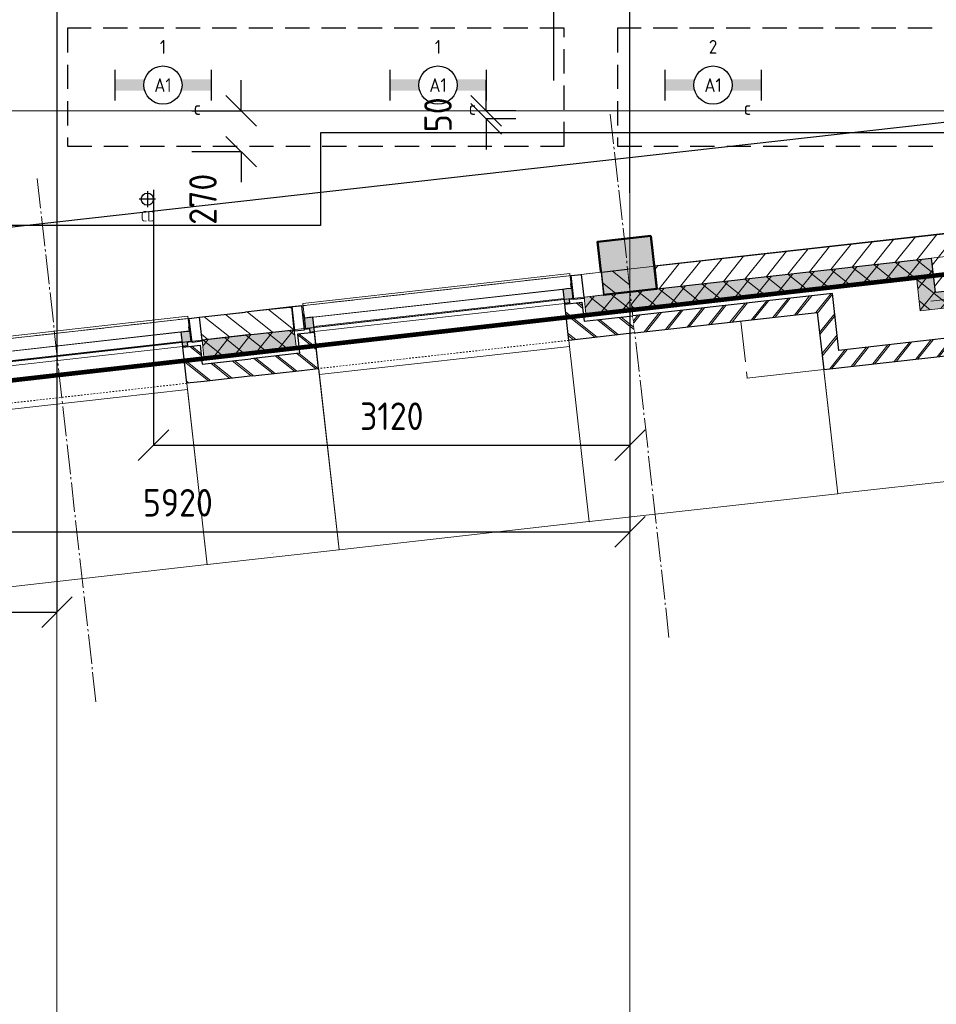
# Model space of a CAD drawing. Header units: millimetres. Extents: x -38031 to 110605, y -30229 to 92226.
# Tile 26 of 194: x 16616 to 22615, y -2345 to 4096. Entities that reach past the tile are written whole.
import ezdxf
from ezdxf.enums import TextEntityAlignment as Align

# ---------------------------------------------------------------- set-up
doc = ezdxf.new("R2010")
doc.units = ezdxf.units.MM
doc.header["$LTSCALE"] = 50
doc.set_wipeout_variables(frame=1)
doc.header["$PDMODE"] = 1
for name, pattern in [('HIDDEN', [9.525, 6.35, -3.175]), ('HIDDEN2', [4.7625, 3.175, -1.5875]), ('STYLE_01', [0.41664, 0.20828, -0.20836]), ('STYLE_07', [1.875, 0.625, -0.20828, 0.625, -0.20836, 0.06943, -0.13893]), ('STYLE_11', [5, 3.888855, -0.416718, 0.277786, -0.416641])]:
    doc.linetypes.add(name, pattern=pattern)
for name, color, linetype, lineweight in [('00 ALGEMEEN', 7, 'Continuous', 15), ('05 LINE-.Stramien', 1, 'STYLE_11', 15), ('05 LINE-0.10 grijs', 8, 'Continuous', 9), ('21 WAND BUITEN-21F_baksteen', 7, 'Continuous', 25), ('21 WAND BUITEN-21F_kalkzandsteen', 7, 'Continuous', 25), ('21 WAND BUITEN-21G_hsb', 1, 'Continuous', 15), ('21 WAND BUITEN-29_isolatie', 1, 'Continuous', 15), ('28 CONSTRUCTIE-28E_beton', 5, 'Continuous', 50), ('Guides', 203, 'Continuous', 13), ('koppenmaten', 163, 'Continuous', 15), ('stramien', 1, 'Continuous', 15)]:
    doc.layers.add(name, color=color, linetype=linetype, lineweight=lineweight)
for name, color, linetype in [('AL$1A---_ALGEMEEN', 8, 'Continuous'), ('AL------_MAATV', 200, 'Continuous'), ('AL------_MAATVOERING', 2, 'Continuous'), ('AL------_SPARING', 2, 'Continuous'), ('AM$1A---_ARCERING', 8, 'Continuous'), ('AT$1A---_TEKST025', 8, 'Continuous'), ('BOUWKUNDIG', 8, 'Continuous'), ('brandscheiding', 5, 'HIDDEN'), ('EL6311--', 3, 'Continuous'), ('LICHT_TEXT018', 1, 'Continuous'), ('versterkte strook', 7, 'Continuous')]:
    doc.layers.add(name, color=color, linetype=linetype)
doc.styles.add('Arial', font='ARIAL.TTF')
doc.styles.add('BURO-018', font='iso.shx', dxfattribs={"height": 90})
doc.styles.get("Standard").update_dxf_attribs({"font": 'iso.shx'})
doc.dimstyles.new('STABICAD', dxfattribs={"dimscale": 100, "dimtxt": 1.8, "dimasz": 2, "dimexe": 0, "dimexo": 2.5, "dimgap": 1.5, "dimtad": 0, "dimdec": 0, "dimrnd": 10, "dimzin": 0, "dimdsep": 46, "dimtxsty": 'Standard', "dimblk1": 'OBLIQUE', "dimblk2": 'OBLIQUE', "dimsah": 1, "dimcen": -3, "dimadec": 0, "dimazin": 0, "dimtfac": 1, "dimtdec": 0, "dimtofl": 0, "dimtmove": 2, "dimatfit": 3, "dimfxl": 0, "dimtvp": 1.055556, "dimtolj": 1, "dimtzin": 0, "dimarcsym": 0})
doc.dimstyles.new('VyA', dxfattribs={"dimtxt": 2.272868, "dimasz": 2.120801, "dimexe": 1.5, "dimexo": 1.59, "dimgap": 0.5, "dimtad": 1, "dimdec": 0, "dimzin": 11, "dimtxsty": 'Arial', "dimblk": 'VW_SLASH', "dimcen": 0, "dimdle": 1, "dimazin": 0, "dimtfac": 0.8, "dimtdec": 0, "dimtix": 1, "dimtmove": 0, "dimatfit": 0, "dimldrblk": 'VW_FILLEDARROW', "dimfxl": 0, "dimfrac": 2, "dimtolj": 1, "dimtzin": 11, "dimarcsym": 0})
pattern_1 = [(135, (0, 0), (70.71068, 70.71068), []), (45, (299.34, -299.34), (70.71068, -70.71068), [])]
pattern_2 = [(45, (0, 0), (70.71068, -70.71068), [])]
pattern_3 = [(45, (0, 0), (70.71068, -70.71068), []), (45, (7.07, -7.07), (70.71068, -70.71068), [])]

# ---------------------------------------------------------------- blocks, each defined once
blk = doc.blocks.new('_Oblique')
at = {"color": 0, "linetype": 'ByBlock', "lineweight": -2}
blk.add_line((-0.5, -0.5), (0.5, 0.5), dxfattribs=at)
blk = doc.blocks.new('*D136')
at = {"layer": 'AL------_MAATVOERING', "color": 0, "lineweight": -2}
for p, q in [((20112.4, 3697.9), (20112.4, 14911.6)), ((20112.4, 14911.6), (20610, 14911.6)), ((20610, 2963.4), (20610, 14911.6))]:
    blk.add_line(p, q, dxfattribs=at)
at = {"layer": 'Defpoints', "color": 0}
for p in [(20610, 14911.6), (20112.4, 3447.9), (20610, 2713.4)]:
    blk.add_point(p, dxfattribs=at)
at = {"layer": 'AL------_MAATVOERING', "color": 0, "lineweight": -2, "xscale": 200, "yscale": 200, "zscale": 200, "rotation": 180}
blk.add_blockref('_Oblique', (20112.4, 14911.6), dxfattribs=at)
at = {"layer": 'AL------_MAATVOERING', "color": 0, "lineweight": -2, "xscale": 200, "yscale": 200, "zscale": 200}
blk.add_blockref('_Oblique', (20610, 14911.6), dxfattribs=at)
at = {"layer": 'AL------_MAATVOERING', "color": 0, "insert": (20507.7, 15181), "char_height": 180, "attachment_point": 5}
blk.add_mtext('\\A1;500', dxfattribs=at)
blk = doc.blocks.new('*D172')
at = {"layer": 'AL------_MAATVOERING', "color": 0, "lineweight": -2}
for p, q in [((17492.4, 2982.9), (17492.4, 1312.1)), ((20610, 2248.4), (20610, 1312.1)), ((17492.4, 1312.1), (20610, 1312.1))]:
    blk.add_line(p, q, dxfattribs=at)
at = {"layer": 'Defpoints', "color": 0}
for p in [(17492.4, 3232.9), (20610, 2498.4), (20610, 1312.1)]:
    blk.add_point(p, dxfattribs=at)
at = {"layer": 'AL------_MAATVOERING', "color": 0, "lineweight": -2, "xscale": 200, "yscale": 200, "zscale": 200, "rotation": 180}
blk.add_blockref('_Oblique', (17492.4, 1312.1), dxfattribs=at)
at = {"layer": 'AL------_MAATVOERING', "color": 0, "lineweight": -2, "xscale": 200, "yscale": 200, "zscale": 200}
blk.add_blockref('_Oblique', (20610, 1312.1), dxfattribs=at)
at = {"layer": 'AL------_MAATVOERING', "color": 0, "insert": (19051.2, 1502.1), "char_height": 180, "attachment_point": 5}
blk.add_mtext('\\A1;3120', dxfattribs=at)
blk = doc.blocks.new('*D173')
at = {"layer": 'AL------_MAATVOERING', "color": 0, "lineweight": -2}
for p, q in [((14692.4, 2682.9), (14692.4, 745.8)), ((20610, 1948.4), (20610, 745.8)), ((14692.4, 745.8), (20610, 745.8))]:
    blk.add_line(p, q, dxfattribs=at)
at = {"layer": 'Defpoints', "color": 0}
for p in [(14692.4, 2932.9), (20610, 2198.4), (20610, 745.8)]:
    blk.add_point(p, dxfattribs=at)
at = {"layer": 'AL------_MAATVOERING', "color": 0, "lineweight": -2, "xscale": 200, "yscale": 200, "zscale": 200, "rotation": 180}
blk.add_blockref('_Oblique', (14692.4, 745.8), dxfattribs=at)
at = {"layer": 'AL------_MAATVOERING', "color": 0, "lineweight": -2, "xscale": 200, "yscale": 200, "zscale": 200}
blk.add_blockref('_Oblique', (20610, 745.8), dxfattribs=at)
at = {"layer": 'AL------_MAATVOERING', "color": 0, "insert": (17651.2, 935.8), "char_height": 180, "attachment_point": 5}
blk.add_mtext('\\A1;5920', dxfattribs=at)
blk = doc.blocks.new('*D174')
at = {"layer": 'AL------_MAATVOERING', "color": 0, "lineweight": -2}
for p, q in [((13492.4, 9998.4), (13492.4, 220.4)), ((16860, 9998.4), (16860, 220.4)), ((13492.4, 220.4), (16860, 220.4))]:
    blk.add_line(p, q, dxfattribs=at)
at = {"layer": 'Defpoints', "color": 0}
for p in [(13492.4, 10248.4), (16860, 10248.4), (16860, 220.4)]:
    blk.add_point(p, dxfattribs=at)
at = {"layer": 'AL------_MAATVOERING', "color": 0, "lineweight": -2, "xscale": 200, "yscale": 200, "zscale": 200, "rotation": 180}
blk.add_blockref('_Oblique', (13492.4, 220.4), dxfattribs=at)
at = {"layer": 'AL------_MAATVOERING', "color": 0, "lineweight": -2, "xscale": 200, "yscale": 200, "zscale": 200}
blk.add_blockref('_Oblique', (16860, 220.4), dxfattribs=at)
at = {"layer": 'AL------_MAATVOERING', "color": 0, "insert": (15176.2, 410.4), "char_height": 180, "attachment_point": 5}
blk.add_mtext('\\A1;3370', dxfattribs=at)
blk = doc.blocks.new('*D176')
at = {"layer": 'AL------_MAATVOERING', "color": 0, "lineweight": -2}
for p, q in [((18065, 3500), (18065, 3700)), ((17742.4, 3500), (18065, 3500)), ((17742.4, 3232.9), (18065, 3232.9)), ((18065, 3232.9), (18065, 3032.9))]:
    blk.add_line(p, q, dxfattribs=at)
at = {"layer": 'Defpoints', "color": 0}
for p in [(17492.4, 3500), (18065, 3500), (17492.4, 3232.9)]:
    blk.add_point(p, dxfattribs=at)
at = {"layer": 'AL------_MAATVOERING', "color": 0, "lineweight": -2, "xscale": 200, "yscale": 200, "zscale": 200}
for p, rotation in [((18065, 3500), 270), ((18065, 3232.9), 90)]:
    blk.add_blockref('_Oblique', p, dxfattribs=dict(at, rotation=rotation))
at = {"layer": 'AL------_MAATVOERING', "color": 0, "insert": (17815.3, 2921.4), "char_height": 180, "attachment_point": 5, "rotation": 90}
blk.add_mtext('\\A1;270', dxfattribs=at)
blk = doc.blocks.new('*D178')
at = {"layer": 'AL------_MAATVOERING', "color": 0, "lineweight": -2}
for p, q in [((19668.5, 3500), (19668.5, 3700)), ((19862.4, 3500), (19668.5, 3500)), ((19862.4, 3447.9), (19668.5, 3447.9)), ((19668.5, 3447.9), (19668.5, 3247.9))]:
    blk.add_line(p, q, dxfattribs=at)
at = {"layer": 'Defpoints', "color": 0}
for p in [(19668.5, 3500), (20112.4, 3500), (20112.4, 3447.9)]:
    blk.add_point(p, dxfattribs=at)
at = {"layer": 'AL------_MAATVOERING', "color": 0, "lineweight": -2, "xscale": 200, "yscale": 200, "zscale": 200}
for p, rotation in [((19668.5, 3500), 270), ((19668.5, 3447.9), 90)]:
    blk.add_blockref('_Oblique', p, dxfattribs=dict(at, rotation=rotation))
at = {"layer": 'AL------_MAATVOERING', "color": 0, "insert": (19353.5, 3474), "char_height": 180, "attachment_point": 5, "rotation": 90}
blk.add_mtext('\\A1;50', dxfattribs=at)
blk = doc.blocks.new('1115B6630')
at = {"color": 0}
for p, q in [((-6.3, 2), (-6.3, -2)), ((6.3, 2), (6.3, -2))]:
    blk.add_line(p, q, dxfattribs=at)
at = {"color": 0, "linetype": 'Continuous'}
blk.add_circle((0, 0), 2.5, dxfattribs=at)
at = {"color": 0}
for points in [[(-2.5, 0.75), (-6.3, 0.75), (-2.5, -0.75), (-6.3, -0.75)], [(2.5, 0.75), (6.3, 0.75), (2.5, -0.75), (6.3, -0.75)]]:
    blk.add_solid(points, dxfattribs=at)
at = {"color": 0, "linetype": 'Continuous', "style": 'BURO-018'}
for tag, p in [('E_GKAST', (0, 8)), ('E_GROEP', (0, 5)), ('E_SGROEP', (4.5, 5)), ('E_ARMCODE', (0, 0)), ('E_SLET', (4.5, -3))]:
    blk.add_attdef(tag, text='', height=1.8, dxfattribs=at).set_placement(p, align=Align.MIDDLE)
blk = doc.blocks.new('Centraaldoos')
at = {"color": 1, "linetype": 'Continuous'}
for p, q in [((-2, 0), (2, 0)), ((0, -2), (0, 2))]:
    blk.add_line(p, q, dxfattribs=at)
at = {"color": 0, "linetype": 'Continuous'}
blk.add_circle((0, 0), 1.5, dxfattribs=at)
at = {"color": 0, "linetype": 'Continuous', "style": 'BURO-018'}
blk.add_attdef('AL_POSNR', text='', height=1.8, dxfattribs=at).set_placement((0, 3), align=Align.CENTER)
at = {"color": 0, "linetype": 'Continuous', "style": 'BURO-018', "flags": 1}
blk.add_attdef('AL_OMS', (0, 0), '', height=1.8, dxfattribs=at)
at = {"layer": 'AL------_MAATV', "style": 'BURO-018'}
blk.add_text('CD', height=2.531, rotation=180, dxfattribs=at).set_placement((1.61, 5.48))
blk = doc.blocks.new('zijdetail kozijn 2kops')
at = {"color": 0}
blk.add_wipeout([(-63, 420), (-130, 420), (-130, 262), (-63, 262)], dxfattribs=at).dxf.layer = 'AL$1A---_ALGEMEEN'
at = {"layer": 'AM$1A---_ARCERING', "linetype": 'Continuous', "lineweight": 0}
blk.add_hatch(color=256, dxfattribs=at).paths.add_polyline_path([(-54.2, 338), (-54.2, 366), (-56, 366), (-56, 266), (-31, 266), (-31, 243), (0, 243), (0, 338), (-22, 338)])
at = {"layer": 'AL$1A---_ALGEMEEN', "color": 0}
for points in [[(-63, 420), (-130, 420), (-130, 262), (-63, 262)], [(-54.2, 338), (-54.2, 366), (-56, 366), (-56, 266), (-31, 266), (-31, 243), (0, 243), (0, 338), (-22, 338)]]:
    blk.add_lwpolyline(points, close=True, dxfattribs=at)
blk = doc.blocks.new('31x_alu-1e-mk106b-p')
at = {"color": 0}
blk.add_wipeout([(-338, 1648), (-338, 0), (-276, 0), (-276, 1648)], dxfattribs=at).dxf.layer = '05 LINE-0.10 grijs'
at = {"layer": '05 LINE-0.10 grijs', "color": 0}
for points in [[(-435, 1704), (-338, 1704), (-338, -56), (-435, -56)], [(-338, 1648), (-338, 0), (-276, 0), (-276, 1648)]]:
    blk.add_lwpolyline(points, close=True, dxfattribs=at)
at = {"layer": '00 ALGEMEEN', "color": 0, "xscale": -1, "rotation": 90}
blk.add_blockref('zijdetail kozijn 2kops', (0, 1648), dxfattribs=at)
at = {"layer": '00 ALGEMEEN', "color": 0, "rotation": 90}
blk.add_blockref('zijdetail kozijn 2kops', (0, 0), dxfattribs=at)
at = {"layer": '05 LINE-0.10 grijs', "color": 0, "linetype": 'STYLE_01'}
blk.add_line((-420, 1711), (-420, -63), dxfattribs=at)
at = {"layer": '05 LINE-0.10 grijs', "color": 0}
blk.add_lwpolyline([(-243, 1648), (40, 1648), (40, 0), (-243, 0)], close=True, dxfattribs=at)
at = {"color": 0}
blk.add_wipeout([(-113, -113), (-113, -434), (0, -434), (0, -113), (0, 0), (-238, 0), (-238, -113), (-114, -113)], dxfattribs=at).dxf.layer = '21 WAND BUITEN-21F_baksteen'
at = {"layer": 'AM$1A---_ARCERING', "linetype": 'Continuous', "lineweight": 5}
h = blk.add_hatch(dxfattribs=at)
h.set_pattern_fill('BAKSTEEN', color=256, style=0, pattern_type=2)
h.set_pattern_definition(pattern_3)
edge = h.paths.add_edge_path()
edge.add_line((-113, -113), (-113, -434))
edge.add_line((-113, -434), (0, -434))
edge.add_line((0, -434), (0, -113))
edge.add_line((0, -113), (0, 0))
edge.add_line((0, 0), (-238, 0))
edge.add_line((-238, 0), (-238, -113))
edge.add_line((-238, -113), (-114, -113))
at = {"layer": 'AM$1A---_ARCERING', "linetype": 'Continuous', "lineweight": 0}
blk.add_hatch(color=256, dxfattribs=at).paths.add_polyline_path([(-160, -130), (-270, -130), (-270, -434), (-160, -434)])
at = {"layer": 'AM$1A---_ARCERING', "linetype": 'Continuous', "lineweight": 5}
h = blk.add_hatch(dxfattribs=at)
h.set_pattern_fill('ISOLATIE', color=256, style=0, pattern_type=2)
h.set_pattern_definition(pattern_1)
h.paths.add_polyline_path([(-160, -130), (-270, -130), (-270, -434), (-160, -434)])
at = {"layer": '05 LINE-0.10 grijs', "color": 0, "linetype": 'STYLE_01'}
blk.add_line((0, 1648), (0, 0), dxfattribs=at)
at = {"layer": '21 WAND BUITEN-21F_baksteen', "color": 0}
blk.add_line((-113, -113), (-113, -434), dxfattribs=at)
at = {"layer": '21 WAND BUITEN-21F_baksteen', "color": 0, "flags": 128}
blk.add_lwpolyline([(0, -434), (0, -113), (0, 0), (-238, 0), (-238, -113), (-114, -113)], dxfattribs=at)
at = {"layer": '21 WAND BUITEN-29_isolatie', "color": 0}
blk.add_line((-160, -434), (-160, -130), dxfattribs=at)
at = {"layer": '21 WAND BUITEN-29_isolatie', "color": 0, "flags": 128}
blk.add_lwpolyline([(-160, -130), (-270, -130), (-270, -434)], dxfattribs=at)
at = {"color": 0}
for points, layer in [([(-113, 1761), (-113, 2082), (0, 2082), (0, 1761), (0, 1648), (-238, 1648), (-238, 1761), (-114, 1761)], '21 WAND BUITEN-21F_baksteen'), ([(-420, -130), (-420, -434), (-270, -434), (-270, -130)], '21 WAND BUITEN-21F_kalkzandsteen')]:
    blk.add_wipeout(points, dxfattribs=at).dxf.layer = layer
at = {"layer": 'AM$1A---_ARCERING', "linetype": 'Continuous', "lineweight": 0}
blk.add_hatch(color=256, dxfattribs=at).paths.add_polyline_path([(-160, 1778), (-270, 1778), (-270, 2082), (-160, 2082)])
at = {"layer": 'AM$1A---_ARCERING', "linetype": 'Continuous', "lineweight": 5}
h = blk.add_hatch(dxfattribs=at)
h.set_pattern_fill('ISOLATIE', color=256, style=0, pattern_type=2)
h.set_pattern_definition(pattern_1)
h.paths.add_polyline_path([(-160, 1778), (-270, 1778), (-270, 2082), (-160, 2082)])
h = blk.add_hatch(dxfattribs=at)
h.set_pattern_fill('BAKSTEEN', color=256, style=0, pattern_type=2)
h.set_pattern_definition(pattern_3)
edge = h.paths.add_edge_path()
edge.add_line((-113, 1761), (-113, 2082))
edge.add_line((-113, 2082), (0, 2082))
edge.add_line((0, 2082), (0, 1761))
edge.add_line((0, 1761), (0, 1648))
edge.add_line((0, 1648), (-238, 1648))
edge.add_line((-238, 1648), (-238, 1761))
edge.add_line((-238, 1761), (-114, 1761))
h = blk.add_hatch(dxfattribs=at)
h.set_pattern_fill('KALKZANDSTEEN', color=256, style=0, pattern_type=2)
h.set_pattern_definition(pattern_2)
h.paths.add_polyline_path([(-420, -130), (-420, -434), (-270, -434), (-270, -130)])
at = {"layer": '21 WAND BUITEN-21F_baksteen', "color": 0}
blk.add_line((-113, 1761), (-113, 2082), dxfattribs=at)
at = {"layer": '21 WAND BUITEN-21F_baksteen', "color": 0, "flags": 128}
blk.add_lwpolyline([(0, 2082), (0, 1761), (0, 1648), (-238, 1648), (-238, 1761), (-114, 1761)], dxfattribs=at)
at = {"layer": '21 WAND BUITEN-21F_kalkzandsteen', "color": 0}
blk.add_line((-420, -130), (-420, -434), dxfattribs=at)
at = {"layer": '21 WAND BUITEN-21F_kalkzandsteen', "color": 0, "flags": 128}
blk.add_lwpolyline([(-270, -434), (-270, -130), (-420, -130)], dxfattribs=at)
at = {"layer": '21 WAND BUITEN-29_isolatie', "color": 0}
blk.add_line((-160, 2082), (-160, 1778), dxfattribs=at)
at = {"layer": '21 WAND BUITEN-29_isolatie', "color": 0, "flags": 128}
blk.add_lwpolyline([(-160, 1778), (-270, 1778), (-270, 2082)], dxfattribs=at)
at = {"color": 0}
blk.add_wipeout([(-420, 1778), (-420, 2082), (-270, 2082), (-270, 1778)], dxfattribs=at).dxf.layer = '21 WAND BUITEN-21F_kalkzandsteen'
at = {"layer": 'AM$1A---_ARCERING', "linetype": 'Continuous', "lineweight": 5}
h = blk.add_hatch(dxfattribs=at)
h.set_pattern_fill('KALKZANDSTEEN', color=256, style=0, pattern_type=2)
h.set_pattern_definition(pattern_2)
h.paths.add_polyline_path([(-420, 1778), (-420, 2082), (-270, 2082), (-270, 1778)])
at = {"layer": '21 WAND BUITEN-21F_kalkzandsteen', "color": 0}
blk.add_line((-420, 1778), (-420, 2082), dxfattribs=at)
at = {"layer": '21 WAND BUITEN-21F_kalkzandsteen', "color": 0, "flags": 128}
blk.add_lwpolyline([(-270, 2082), (-270, 1778), (-420, 1778)], dxfattribs=at)
blk = doc.blocks.new('VW_SLASH')
at = {"layer": 'AL$1A---_ALGEMEEN', "color": 0, "linetype": 'ByBlock', "lineweight": -2}
blk.add_line((0, 0), (-1, 0), dxfattribs=at)
at = {"layer": 'AL$1A---_ALGEMEEN', "color": 0, "linetype": 'ByBlock', "lineweight": 5}
blk.add_line((0.5, 0.5), (-0.5, -0.5), dxfattribs=at)
blk = doc.blocks.new('*D1089')
at = {"layer": 'koppenmaten', "color": 0, "lineweight": -2}
for p, q in [((-65724.5, -604), (-65724.5, -1464.8)), ((-66718, -646.9), (-66718, -1464.8)), ((-66715.9, -1463.3), (-65726.6, -1463.3))]:
    blk.add_line(p, q, dxfattribs=at)
at = {"layer": 'koppenmaten', "color": 0, "lineweight": -2, "xscale": 2.12080078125, "yscale": 2.12080078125, "zscale": 2.12080078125, "rotation": 180}
blk.add_blockref('VW_SLASH', (-66718, -1463.3), dxfattribs=at)
at = {"layer": 'koppenmaten', "color": 0, "lineweight": -2, "xscale": 2.12080078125, "yscale": 2.12080078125, "zscale": 2.12080078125}
blk.add_blockref('VW_SLASH', (-65724.5, -1463.3), dxfattribs=at)
at = {"layer": 'AT$1A---_TEKST025', "insert": (-66221.3, -1437.1), "char_height": 2.273, "attachment_point": 5, "style": 'Arial'}
blk.add_mtext('\\A1;8K-V=49675', dxfattribs=at)
blk = doc.blocks.new('VW_FILLEDARROW')
at = {"layer": 'AL$1A---_ALGEMEEN', "color": 0, "lineweight": -2}
blk.add_solid([(0, 0), (0.5, 0.5), (0.5, -0.5)], dxfattribs=at)
blk = doc.blocks.new('*D1090')
at = {"layer": 'koppenmaten', "color": 0, "lineweight": -2}
for p, q in [((-70002, -271.9), (-70002, -1464.8)), ((-68354, -271.9), (-68354, -1464.8)), ((-69999.9, -1463.3), (-68356.1, -1463.3))]:
    blk.add_line(p, q, dxfattribs=at)
at = {"layer": 'koppenmaten', "color": 0, "lineweight": -2, "xscale": 2.12080078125, "yscale": 2.12080078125, "zscale": 2.12080078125, "rotation": 180}
blk.add_blockref('VW_SLASH', (-70002, -1463.3), dxfattribs=at)
at = {"layer": 'koppenmaten', "color": 0, "lineweight": -2, "xscale": 2.12080078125, "yscale": 2.12080078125, "zscale": 2.12080078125}
blk.add_blockref('VW_SLASH', (-68354, -1463.3), dxfattribs=at)
at = {"layer": 'AT$1A---_TEKST025', "insert": (-69178, -1437.1), "char_height": 2.273, "attachment_point": 5, "style": 'Arial'}
blk.add_mtext('\\A1;13K+V=82400', dxfattribs=at)
blk = doc.blocks.new('*D1091')
at = {"layer": 'koppenmaten', "color": 0, "lineweight": -2}
for p, q in [((-70002, -152.9), (-70002, -1464.8)), ((-70869.5, -271.9), (-70869.5, -1464.8)), ((-70867.4, -1463.3), (-70004.1, -1463.3))]:
    blk.add_line(p, q, dxfattribs=at)
at = {"layer": 'koppenmaten', "color": 0, "lineweight": -2, "xscale": 2.12080078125, "yscale": 2.12080078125, "zscale": 2.12080078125, "rotation": 180}
blk.add_blockref('VW_SLASH', (-70869.5, -1463.3), dxfattribs=at)
at = {"layer": 'koppenmaten', "color": 0, "lineweight": -2, "xscale": 2.12080078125, "yscale": 2.12080078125, "zscale": 2.12080078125}
blk.add_blockref('VW_SLASH', (-70002, -1463.3), dxfattribs=at)
at = {"layer": 'AT$1A---_TEKST025', "insert": (-70435.8, -1437.1), "char_height": 2.273, "attachment_point": 5, "style": 'Arial'}
blk.add_mtext('\\A1;7K-V=43375', dxfattribs=at)
blk = doc.blocks.new('*D1092')
at = {"layer": 'koppenmaten', "color": 0, "lineweight": -2}
for p, q in [((-72517.5, -170.4), (-72517.5, -1464.8)), ((-70869.5, -170.4), (-70869.5, -1464.8)), ((-72515.4, -1463.3), (-70871.6, -1463.3))]:
    blk.add_line(p, q, dxfattribs=at)
at = {"layer": 'koppenmaten', "color": 0, "lineweight": -2, "xscale": 2.12080078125, "yscale": 2.12080078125, "zscale": 2.12080078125, "rotation": 180}
blk.add_blockref('VW_SLASH', (-72517.5, -1463.3), dxfattribs=at)
at = {"layer": 'koppenmaten', "color": 0, "lineweight": -2, "xscale": 2.12080078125, "yscale": 2.12080078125, "zscale": 2.12080078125}
blk.add_blockref('VW_SLASH', (-70869.5, -1463.3), dxfattribs=at)
at = {"layer": 'AT$1A---_TEKST025', "insert": (-71693.5, -1437.1), "char_height": 2.273, "attachment_point": 5, "style": 'Arial'}
blk.add_mtext('\\A1;13K+V=82400', dxfattribs=at)
blk = doc.blocks.new('*D1094')
at = {"layer": 'koppenmaten', "color": 0, "lineweight": -2}
for p, q in [((-68354, -271.9), (-68354, -1464.8)), ((-66718, -533.9), (-66718, -1464.8)), ((-66720.1, -1463.3), (-68351.9, -1463.3))]:
    blk.add_line(p, q, dxfattribs=at)
at = {"layer": 'koppenmaten', "color": 0, "lineweight": -2, "xscale": 2.12080078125, "yscale": 2.12080078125, "zscale": 2.12080078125, "rotation": 180}
blk.add_blockref('VW_SLASH', (-68354, -1463.3), dxfattribs=at)
at = {"layer": 'koppenmaten', "color": 0, "lineweight": -2, "xscale": 2.12080078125, "yscale": 2.12080078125, "zscale": 2.12080078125}
blk.add_blockref('VW_SLASH', (-66718, -1463.3), dxfattribs=at)
at = {"layer": 'AT$1A---_TEKST025', "insert": (-67536, -1437.1), "char_height": 2.273, "attachment_point": 5, "style": 'Arial'}
blk.add_mtext('\\A1;13K=81800', dxfattribs=at)
blk = doc.blocks.new('kolom 350x350')
at = {"layer": 'AM$1A---_ARCERING', "linetype": 'Continuous', "lineweight": 0}
blk.add_hatch(color=256, dxfattribs=at).paths.add_polyline_path([(-175, 350), (175, 350), (175, 0), (-175, 0)])
at = {"layer": '28 CONSTRUCTIE-28E_beton', "color": 0}
blk.add_lwpolyline([(-175, 350), (175, 350), (175, 0), (-175, 0)], close=True, dxfattribs=at)
blk = doc.blocks.new('*D1160')
at = {"layer": 'koppenmaten', "color": 0, "lineweight": -2}
for p, q in [((-66878.6, -270.3), (-67223.5, -270.3)), ((-67222, -272.4), (-67222, -539.3)), ((-67222, -643.2), (-67222, -603.6)), ((-66503.6, -645.3), (-67223.5, -645.3))]:
    blk.add_line(p, q, dxfattribs=at)
at = {"layer": 'koppenmaten', "color": 0, "lineweight": -2, "xscale": 2.12080078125, "yscale": 2.12080078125, "zscale": 2.12080078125}
for p, rotation in [((-67222, -270.3), 90), ((-67222, -645.3), 270)]:
    blk.add_blockref('VW_SLASH', p, dxfattribs=dict(at, rotation=rotation))
at = {"layer": 'AT$1A---_TEKST025', "insert": (-67247, -571.4), "char_height": 2.273, "attachment_point": 5, "rotation": 90, "style": 'Arial'}
blk.add_mtext('\\A1;3K=18750', dxfattribs=at)
blk = doc.blocks.new('metselwerk zo gevel 1e verd')
at = {"layer": 'AM$1A---_ARCERING', "linetype": 'Continuous', "lineweight": 0}
blk.add_hatch(color=8, dxfattribs=at).paths.add_polyline_path([(-66047.5, -110.32735), (-66047.5, -335.32735), (-65854.5, -335.32735), (-65854.5, -225.32735), (-65937.5, -225.32735), (-65937.5, -0.32735), (-67920, -0.32735), (-67920, -110.32735)])
at = {"layer": 'AM$1A---_ARCERING', "linetype": 'Continuous', "lineweight": 5}
h = blk.add_hatch(dxfattribs=at)
h.set_pattern_fill('ISOLATIE', color=8, style=0, pattern_type=2)
h.set_pattern_definition(pattern_1)
h.paths.add_polyline_path([(-66047.5, -110.32735), (-66047.5, -335.32735), (-65854.5, -335.32735), (-65854.5, -225.32735), (-65937.5, -225.32735), (-65937.5, -0.32735), (-67920, -0.32735), (-67920, -110.32735)])
at = {"layer": '21 WAND BUITEN-29_isolatie', "color": 8}
blk.add_line((-67920, -110.32735), (-66047.5, -110.32735), dxfattribs=at)
at = {"layer": '21 WAND BUITEN-29_isolatie', "color": 8, "flags": 128}
blk.add_lwpolyline([(-66047.5, -110.32735), (-66047.5, -335.32735), (-65854.5, -335.32735), (-65854.5, -225.32735), (-65937.5, -225.32735), (-65937.5, -0.32735), (-67920, -0.32735)], dxfattribs=at)
at = {"layer": 'Guides', "color": 8}
blk.add_line((-65971.88146, -280.00786), (-62335.88146, -280.00786), dxfattribs=at)
at = {"layer": 'koppenmaten', "color": 8}
for base, p1, p2, override, picture, middle in [((-70869.5, -1463.28595), (-72517.5, -168.82735), (-70869.5, -168.82735), {"dimtxt": 2.272868, "dimgap": 25, "dimlfac": 50, "dimpost": '13K+V=<>', "dimtxsty": 'Arial', "dimtmove": 2}, '*D1092', (-71693.5, -1437.12471)), ((-65724.5, -1463.28595), (-66718, -645.32735), (-65724.5, -602.44536), {"dimtxt": 2.272868, "dimgap": 25, "dimdec": 1, "dimlfac": 50, "dimpost": '8K-V=<>', "dimtxsty": 'Arial', "dimtmove": 2}, '*D1089', (-66221.25, -1437.12548))]:
    dim = blk.add_linear_dim(base=base, p1=p1, p2=p2, dimstyle='VyA', override=override, dxfattribs=at)
    dim.commit()
    dim.dimension.update_dxf_attribs({"geometry": picture, "text_midpoint": middle})
dim = blk.add_linear_dim(base=(-67221.96925, -645.32735), p1=(-66876.96925, -270.32735), p2=(-66501.96925, -645.32735), angle=90, dimstyle='VyA', override={"dimtxt": 2.272868, "dimgap": 25, "dimlfac": 50, "dimpost": '3K=<>', "dimtxsty": 'Arial', "dimtmove": 2}, dxfattribs=at)
dim.commit()
dim.dimension.update_dxf_attribs({"geometry": '*D1160', "text_midpoint": (-67246.96925, -571.42921), "dimtype": 128})
at = {"layer": '00 ALGEMEEN', "color": 8, "rotation": 269.999999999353}
blk.add_blockref('31x_alu-1e-mk106b-p', (-70002, -270.32735), dxfattribs=at)
at = {"color": 8}
blk.add_wipeout([(-67745, -0.32735), (-65937.5, -0.32735), (-65937.5, -225.32735), (-65787.5, -225.32735), (-65787.5, 149.67265), (-67745, 149.67265)], dxfattribs=at).dxf.layer = '21 WAND BUITEN-21F_kalkzandsteen'
at = {"layer": 'AM$1A---_ARCERING', "linetype": 'Continuous', "lineweight": 5}
h = blk.add_hatch(dxfattribs=at)
h.set_pattern_fill('KALKZANDSTEEN', color=8, style=0, pattern_type=2)
h.set_pattern_definition(pattern_2)
h.paths.add_polyline_path([(-67745, -0.32735), (-65937.5, -0.32735), (-65937.5, -225.32735), (-65787.5, -225.32735), (-65787.5, 149.67265), (-67745, 149.67265)])
at = {"layer": '05 LINE-.Stramien', "color": 8}
blk.add_line((-67920, -2275.00786), (-67920, 1174.99214), dxfattribs=at)
at = {"layer": '21 WAND BUITEN-21F_kalkzandsteen', "color": 8}
blk.add_lwpolyline([(-67745, -0.32735), (-65937.5, -0.32735), (-65937.5, -225.32735), (-65787.5, -225.32735), (-65787.5, 149.67265), (-67745, 149.67265)], close=True, dxfattribs=at)
at = {"layer": '00 ALGEMEEN', "color": 8, "xscale": -1}
blk.add_blockref('kolom 350x350', (-67920, -0.32735), dxfattribs=at)
at = {"layer": 'koppenmaten', "color": 8}
for base, p1, p2, override, picture, middle in [((-70002.0000000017, -1463.2859481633), (-70869.5100000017, -270.3273538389), (-70002.0000000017, -151.3273538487), {"dimtxt": 2.272868, "dimgap": 25, "dimlfac": 50, "dimpost": '7K-V=<>', "dimtxsty": 'Arial', "dimtmove": 2}, '*D1091', (-70435.7550000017, -1437.1247079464)), ((-68354, -1463.28595), (-70002, -270.32735), (-68354, -270.32735), {"dimtxt": 2.272868, "dimgap": 25, "dimlfac": 50, "dimpost": '13K+V=<>', "dimtxsty": 'Arial', "dimtmove": 2}, '*D1090', (-69178, -1437.12471)), ((-68354, -1463.28595), (-66718, -532.32735), (-68354, -270.32735), {"dimtxt": 2.272868, "dimgap": 25, "dimlfac": 50, "dimpost": '13K=<>', "dimtxsty": 'Arial', "dimtmove": 2}, '*D1094', (-67536, -1437.12471))]:
    dim = blk.add_linear_dim(base=base, p1=p1, p2=p2, dimstyle='VyA', override=override, dxfattribs=at)
    dim.commit()
    dim.dimension.update_dxf_attribs({"geometry": picture, "text_midpoint": middle})
at = {"layer": '00 ALGEMEEN', "color": 8, "rotation": 269.999999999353}
blk.add_blockref('31x_alu-1e-mk106b-p', (-72517.5, -270.32735), dxfattribs=at)
at = {"color": 8}
blk.add_wipeout([(-66718, -270.32735), (-66718, -645.32735), (-65837.5, -645.32735), (-65724.5, -645.32735), (-65724.5, -407.32735), (-65837.5, -407.32735), (-65837.5, -532.32735), (-66605, -532.32735), (-66605, -157.32735), (-67920, -157.32735), (-67920, -270.32735)], dxfattribs=at).dxf.layer = '21 WAND BUITEN-21F_baksteen'
at = {"layer": 'AM$1A---_ARCERING', "linetype": 'Continuous', "lineweight": 5}
h = blk.add_hatch(dxfattribs=at)
h.set_pattern_fill('BAKSTEEN', color=8, style=0, pattern_type=2)
h.set_pattern_definition(pattern_3)
h.paths.add_polyline_path([(-66718, -270.32735), (-66718, -645.32735), (-65837.5, -645.32735), (-65724.5, -645.32735), (-65724.5, -407.32735), (-65837.5, -407.32735), (-65837.5, -532.32735), (-66605, -532.32735), (-66605, -157.32735), (-67920, -157.32735), (-67920, -270.32735)])
at = {"layer": '05 LINE-.Stramien', "color": 8}
blk.add_line((-71693.5, -2275.00786), (-71693.5, 1174.99214), dxfattribs=at)
at = {"layer": '21 WAND BUITEN-21F_baksteen', "color": 8}
blk.add_line((-67920, -270.32735), (-66718, -270.32735), dxfattribs=at)
at = {"layer": '21 WAND BUITEN-21F_baksteen', "color": 8, "flags": 128}
blk.add_lwpolyline([(-66718, -270.32735), (-66718, -645.32735), (-65837.5, -645.32735), (-65724.5, -645.32735), (-65724.5, -407.32735), (-65837.5, -407.32735), (-65837.5, -532.32735), (-66605, -532.32735), (-66605, -157.32735), (-67920, -157.32735)], dxfattribs=at)
at = {"layer": 'Guides', "color": 8}
for p, q in [((-93461, 150), (15460, 150)), ((-93461, 0), (15460, 0))]:
    blk.add_line(p, q, dxfattribs=at)
at = {"color": 8}
blk.add_wipeout([(-68224, 149.67265), (-68095, 149.67265), (-68095, -0.32735), (-68224, -0.32735)], dxfattribs=at).dxf.layer = '21 WAND BUITEN-21G_hsb'
at = {"layer": '21 WAND BUITEN-21G_hsb', "color": 8}
blk.add_lwpolyline([(-68224, 149.67265), (-68095, 149.67265), (-68095, -0.32735), (-68224, -0.32735)], close=True, dxfattribs=at)
blk = doc.blocks.new('200254 W 211 30-06-2008')
at = {"layer": 'AL$1A---_ALGEMEEN'}
blk.add_lwpolyline([(19582.45, 3095.2), (19514.43, 3095.2), (19514.43, 3083.06), (19406.43, 3083.06), (19406.43, 3070.92), (19388.23, 3070.92), (19299.43, 3070.92), (19299.43, 3273.7), (19370.83, 3273.7), (19370.83, 3289.4), (19582.45, 3289.4)], close=True, dxfattribs=at)
at = {"layer": 'stramien', "linetype": 'STYLE_07', "ltscale": 50}
for p, q in [((19371.95, 2695.43), (19371.95, 4240.03)), ((19446.95, 2737.41), (19446.95, 3963.01)), ((18888.74, 2999.55), (21031.95, 3240.24)), ((18923.73, 3085.95), (21069.72, 3085.95))]:
    blk.add_line(p, q, dxfattribs=at)
at = {"layer": '00 ALGEMEEN', "color": 0, "xscale": 0.02, "yscale": 0.02, "zscale": 0.02, "rotation": 6.40755072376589}
blk.add_blockref('metselwerk zo gevel 1e verd', (20796.89, 3213.85), dxfattribs=at)

msp = doc.modelspace()

# ---------------------------------------------------------------- block references
at = {"layer": 'BOUWKUNDIG', "xscale": 50, "yscale": 50, "zscale": 50}
msp.add_blockref('200254 W 211 30-06-2008', (-951737.5, -150797.3), dxfattribs=at)

# ---------------------------------------------------------------- next in the draw order: linework, layer by layer
at = {"layer": 'brandscheiding', "const_width": 30}
msp.add_lwpolyline([(15050, 46590), (-2480, 46590), (-2480, 29110), (9780, 29110), (9780, 16720), (-2690, 16720), (-2690, 12840), (-4290, 12840), (-4290, -630), (27516.7, 2979.6)], dxfattribs=at)
at = {"layer": 'LICHT_TEXT018', "linetype": 'HIDDEN2'}
for points in [[(16928.5, 3268.4), (20178.5, 3268.4), (20178.5, 4040), (16928.5, 4040)], [(20528.5, 3268.4), (23778.5, 3268.4), (23778.5, 4040), (20528.5, 4040)]]:
    msp.add_lwpolyline(points, close=True, dxfattribs=at)
at = {"layer": 'versterkte strook'}
msp.add_line((13600.1, 2407.5), (101326.6, 12259.4), dxfattribs=at)

# ---------------------------------------------------------------- next in the draw order: block references
at = {"layer": 'AL------_SPARING', "xscale": 26.66666666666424, "yscale": 26.66666666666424, "zscale": 26.66666666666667, "rotation": 180}
msp.add_blockref('Centraaldoos', (17451.5, 2922.1), dxfattribs=at)
at = {"layer": 'EL6311--'}
ref = msp.add_blockref('1115B6630', (17553.5, 3668.4), dxfattribs=dict(at, xscale=50, yscale=50, zscale=50))
ref.add_attrib('E_ARMCODE', 'A1', dxfattribs={"layer": '0', "color": 1, "linetype": 'Continuous', "height": 90, "style": 'BURO-018'}).set_placement((17553.5, 3668.4), align=Align.MIDDLE)
ref.add_attrib('E_SLET', 'c', dxfattribs={"layer": '0', "color": 1, "linetype": 'Continuous', "height": 90, "style": 'BURO-018'}).set_placement((17778.5, 3518.4), align=Align.MIDDLE)
ref.add_attrib('E_GROEP', '1', dxfattribs={"layer": '0', "color": 1, "linetype": 'Continuous', "height": 90, "style": 'BURO-018'}).set_placement((17553.5, 3918.4), align=Align.MIDDLE)
ref = msp.add_blockref('1115B6630', (19353.5, 3668.4), dxfattribs=dict(at, xscale=50, yscale=50, zscale=50))
ref.add_attrib('E_ARMCODE', 'A1', dxfattribs={"layer": '0', "color": 1, "linetype": 'Continuous', "height": 90, "style": 'BURO-018'}).set_placement((19353.5, 3668.4), align=Align.MIDDLE)
ref.add_attrib('E_SLET', 'c', dxfattribs={"layer": '0', "color": 1, "linetype": 'Continuous', "height": 90, "style": 'BURO-018'}).set_placement((19578.5, 3518.4), align=Align.MIDDLE)
ref.add_attrib('E_GROEP', '1', dxfattribs={"layer": '0', "color": 1, "linetype": 'Continuous', "height": 90, "style": 'BURO-018'}).set_placement((19353.5, 3918.4), align=Align.MIDDLE)
ref = msp.add_blockref('1115B6630', (21153.5, 3668.4), dxfattribs=dict(at, xscale=50, yscale=50, zscale=50))
ref.add_attrib('E_ARMCODE', 'A1', dxfattribs={"layer": '0', "color": 1, "linetype": 'Continuous', "height": 90, "style": 'BURO-018'}).set_placement((21153.5, 3668.4), align=Align.MIDDLE)
ref.add_attrib('E_SLET', 'c', dxfattribs={"layer": '0', "color": 1, "linetype": 'Continuous', "height": 90, "style": 'BURO-018'}).set_placement((21378.5, 3518.4), align=Align.MIDDLE)
ref.add_attrib('E_GROEP', '2', dxfattribs={"layer": '0', "color": 1, "linetype": 'Continuous', "height": 90, "style": 'BURO-018'}).set_placement((21153.5, 3918.4), align=Align.MIDDLE)

# ---------------------------------------------------------------- next in the draw order: dimensions: what is measured, and where the dimension line sits
at = {"layer": 'AL------_MAATVOERING'}
dim = msp.add_linear_dim(base=(20610, 14911.6), p1=(20112.4, 3447.9), p2=(20610, 2713.4), dimstyle='STABICAD', dxfattribs=at)
dim.commit()
dim.dimension.update_dxf_attribs({"geometry": '*D136', "text_midpoint": (20507.7, 15181), "dimtype": 160})
for base, p1, p2, picture, middle in [((16860, 220.4), (13492.4, 10248.4), (16860, 10248.4), '*D174', (15176.2, 410.4)), ((20610, 1312.1), (17492.4, 3232.9), (20610, 2498.4), '*D172', (19051.2, 1502.1)), ((20610, 745.8), (14692.4, 2932.9), (20610, 2198.4), '*D173', (17651.2, 935.8))]:
    dim = msp.add_linear_dim(base=base, p1=p1, p2=p2, dimstyle='STABICAD', dxfattribs=at)
    dim.commit()
    dim.dimension.update_dxf_attribs({"geometry": picture, "text_midpoint": middle})
dim = msp.add_linear_dim(base=(18065, 3500), p1=(17492.4, 3232.9), p2=(17492.4, 3500), angle=90, dimstyle='STABICAD', dxfattribs=at)
dim.commit()
dim.dimension.update_dxf_attribs({"geometry": '*D176', "text_midpoint": (17815.3, 2921.4), "dimtype": 160})
dim = msp.add_linear_dim(base=(19668.5, 3500), p1=(20112.4, 3447.9), p2=(20112.4, 3500), angle=90, dimstyle='STABICAD', dxfattribs=at)
dim.commit()
dim.dimension.update_dxf_attribs({"geometry": '*D178', "text_midpoint": (19353.5, 3474)})

doc.saveas('drawing.dxf')
